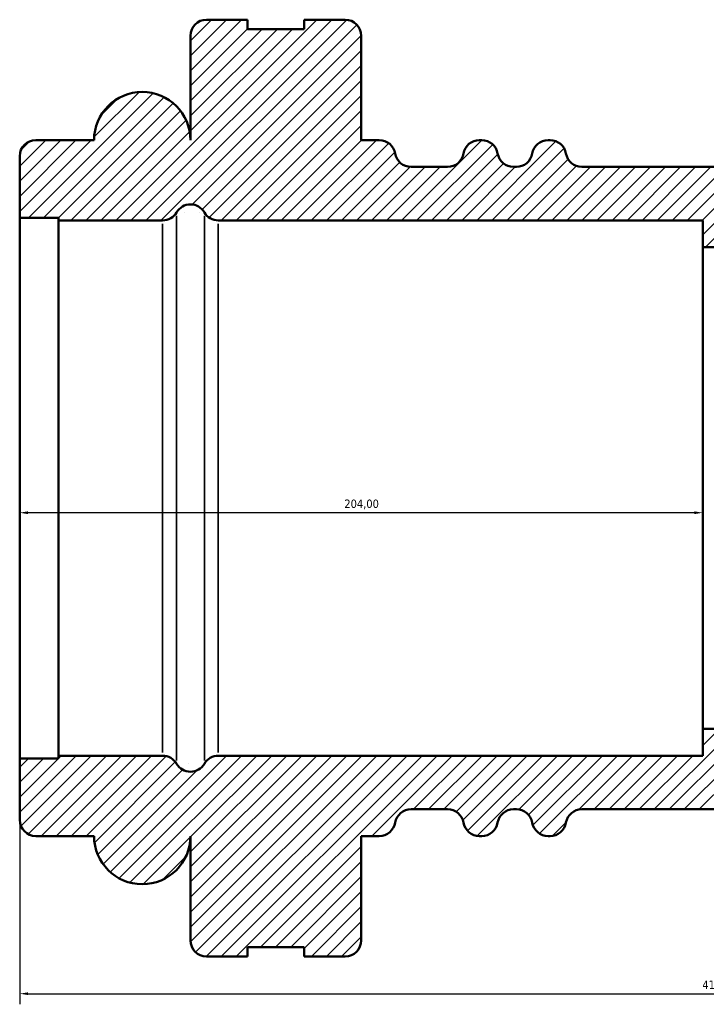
# Model space of a CAD drawing. Header units: millimetres. Extents: x -189 to 1463, y -170 to 1183.
# Tile 5 of 9: x -189 to 16, y 616 to 910. Entities that reach past the tile are written whole.
import ezdxf

# ---------------------------------------------------------------- set-up
doc = ezdxf.new("R2010")
doc.units = ezdxf.units.MM
for name, color, linetype, lineweight in [('Dimension (ISO)', 7, 'Continuous', 25), ('Hatch (ISO)', 7, 'Continuous', 18), ('Visible (ISO)', 7, 'Continuous', 50), ('Visible Narrow (ISO)', 7, 'Continuous', 35)]:
    doc.layers.add(name, color=color, linetype=linetype, lineweight=lineweight)
doc.styles.add('Note Text (ISO)', font='tahoma.ttf')
doc.dimstyles.new('Default (ISO)', dxfattribs={"dimtxt": 2.5, "dimasz": 2.5, "dimexe": 3.175, "dimexo": 0, "dimgap": 0.762, "dimtad": 1, "dimrnd": 1e-08, "dimzin": 0, "dimtxsty": 'Note Text (ISO)', "dimcen": 0.09, "dimdle": 10, "dimclrd": 256, "dimclre": 256, "dimclrt": 232, "dimazin": 0, "dimtfac": 1.40208, "dimtmove": 0, "dimatfit": 3, "dimfxl": 1, "dimtolj": 1, "dimtzin": 0, "dimlwd": -1, "dimlwe": -1, "dimarcsym": 0})

# ---------------------------------------------------------------- blocks, each defined once
blk = doc.blocks.new('*D10')
at = {"layer": 'Defpoints', "color": 0, "transparency": 16777216}
for p in [(-189, 770), (15, 770), (-189, 762.63)]:
    blk.add_point(p, dxfattribs=at)
at = {"layer": 'Dimension (ISO)', "transparency": 16777216}
blk.add_line((12.5, 762.63), (-186.5, 762.63), dxfattribs=at)
for points in [[(-186.5, 763.05), (-186.5, 762.22), (-189, 762.63)], [(12.5, 763.05), (12.5, 762.22), (15, 762.63)]]:
    blk.add_solid(points, dxfattribs=at)
at = {"layer": 'Dimension (ISO)', "color": 232, "true_color": 0xca0064, "transparency": 16777216, "insert": (-92.05, 766.57), "char_height": 2.5, "attachment_point": 1, "style": 'Note Text (ISO)'}
blk.add_mtext('\\A1;204,00', dxfattribs=at)
blk = doc.blocks.new('*D11')
at = {"layer": 'Defpoints', "color": 0, "transparency": 16777216}
for p in [(-189, 689.2), (229, 689.2), (229, 618.87)]:
    blk.add_point(p, dxfattribs=at)
at = {"layer": 'Dimension (ISO)', "transparency": 16777216}
for p, q in [((-189, 689.2), (-189, 615.7)), ((229, 689.2), (229, 615.7)), ((-186.5, 618.87), (226.5, 618.87))]:
    blk.add_line(p, q, dxfattribs=at)
for points in [[(-186.5, 619.29), (-186.5, 618.46), (-189, 618.87)], [(226.5, 619.29), (226.5, 618.46), (229, 618.87)]]:
    blk.add_solid(points, dxfattribs=at)
at = {"layer": 'Dimension (ISO)', "color": 232, "true_color": 0xca0064, "transparency": 16777216, "insert": (14.89, 622.81), "char_height": 2.5, "attachment_point": 1, "style": 'Note Text (ISO)'}
blk.add_mtext('\\A1;418,00', dxfattribs=at)

msp = doc.modelspace()

# ---------------------------------------------------------------- hatches: boundary and pattern name
at = {"layer": 'Hatch (ISO)'}
h = msp.add_hatch(dxfattribs=at)
h.set_pattern_fill('ANSI31', color=256, scale=25.4, style=0)
h.set_pattern_definition([(45, (0, 0), (-2.245064, 2.245064), [])])
edge = h.paths.add_edge_path()
edge.add_ellipse((173.2, 634.8), major_axis=(0, -4.8), ratio=1, start_angle=0, end_angle=90)
edge.add_line((178, 634.8), (178, 666))
edge.add_ellipse((192.4, 666), major_axis=(-14.4, 0), ratio=1, start_angle=0, end_angle=180)
edge.add_line((206.8, 666), (224.2, 666))
edge.add_ellipse((224.2, 670.8), major_axis=(0, -4.8), ratio=1, start_angle=0, end_angle=90)
edge.add_line((229, 670.8), (229, 689.2))
edge.add_line((229, 689.2), (217.45, 689.2))
edge.add_line((217.45, 689.2), (217.45, 690))
edge.add_line((217.45, 690), (186.314, 690))
edge.add_ellipse((186.314, 685.2), major_axis=(0, 4.8), ratio=1, start_angle=0, end_angle=60)
edge.add_ellipse((178, 690), major_axis=(4.157, -2.4), ratio=1, start_angle=240, end_angle=360, ccw=False)
edge.add_ellipse((169.686, 685.2), major_axis=(4.157, 2.4), ratio=1, start_angle=0, end_angle=60)
edge.add_line((169.686, 690), (25, 690))
edge.add_line((25, 690), (25, 698))
edge.add_line((25, 698), (15, 698))
edge.add_line((15, 698), (15, 690))
edge.add_line((15, 690), (-129.686, 690))
edge.add_ellipse((-129.686, 685.2), major_axis=(0, 4.8), ratio=1, start_angle=0, end_angle=60)
edge.add_ellipse((-138, 690), major_axis=(4.157, -2.4), ratio=1, start_angle=240, end_angle=360, ccw=False)
edge.add_ellipse((-146.314, 685.2), major_axis=(4.157, 2.4), ratio=1, start_angle=0, end_angle=60)
edge.add_line((-146.314, 690), (-177.45, 690))
edge.add_line((-177.45, 690), (-177.45, 689.2))
edge.add_line((-177.45, 689.2), (-189, 689.2))
edge.add_line((-189, 689.2), (-189, 670.8))
edge.add_ellipse((-184.2, 670.8), major_axis=(-4.8, 0), ratio=1, start_angle=0, end_angle=90)
edge.add_line((-184.2, 666), (-166.8, 666))
edge.add_ellipse((-152.4, 666), major_axis=(-14.4, 0), ratio=1, start_angle=0, end_angle=180)
edge.add_line((-138, 666), (-138, 634.8))
edge.add_ellipse((-133.2, 634.8), major_axis=(-4.8, 0), ratio=1, start_angle=0, end_angle=90)
edge.add_line((-133.2, 630), (-121, 630))
edge.add_line((-121, 630), (-121, 632.8))
edge.add_line((-121, 632.8), (-104, 632.8))
edge.add_line((-104, 632.8), (-104, 630))
edge.add_line((-104, 630), (-91.8, 630))
edge.add_ellipse((-91.8, 634.8), major_axis=(0, -4.8), ratio=1, start_angle=0, end_angle=90)
edge.add_line((-87, 634.8), (-87, 666))
edge.add_line((-87, 666), (-81.6, 666))
edge.add_ellipse((-81.6, 670.8), major_axis=(0, -4.8), ratio=1, start_angle=0, end_angle=80.40593)
edge.add_ellipse((-72.134, 669.2), major_axis=(-4.733, 0.8), ratio=1, start_angle=279.59407, end_angle=360, ccw=False)
edge.add_line((-72.134, 674), (-61.2, 674))
edge.add_ellipse((-61.2, 669.2), major_axis=(0, 4.8), ratio=1, start_angle=279.59407, end_angle=360, ccw=False)
edge.add_ellipse((-51.734, 670.8), major_axis=(-4.733, -0.8), ratio=1, start_angle=0, end_angle=80.40593)
edge.add_line((-51.734, 666), (-51, 666))
edge.add_ellipse((-51, 670.8), major_axis=(0, -4.8), ratio=1, start_angle=0, end_angle=80.40593)
edge.add_ellipse((-41.534, 669.2), major_axis=(-4.733, 0.8), ratio=1, start_angle=279.59407, end_angle=360, ccw=False)
edge.add_line((-41.534, 674), (-40.666, 674))
edge.add_ellipse((-40.666, 669.2), major_axis=(0, 4.8), ratio=1, start_angle=279.59407, end_angle=360, ccw=False)
edge.add_ellipse((-31.2, 670.8), major_axis=(-4.733, -0.8), ratio=1, start_angle=0, end_angle=80.40593)
edge.add_line((-31.2, 666), (-30.6, 666))
edge.add_ellipse((-30.6, 670.8), major_axis=(0, -4.8), ratio=1, start_angle=0, end_angle=80.40593)
edge.add_ellipse((-21.134, 669.2), major_axis=(-4.733, 0.8), ratio=1, start_angle=279.59407, end_angle=360, ccw=False)
edge.add_line((-21.134, 674), (61.134, 674))
edge.add_ellipse((61.134, 669.2), major_axis=(0, 4.8), ratio=1, start_angle=279.59407, end_angle=360, ccw=False)
edge.add_ellipse((70.6, 670.8), major_axis=(-4.733, -0.8), ratio=1, start_angle=0, end_angle=80.40593)
edge.add_line((70.6, 666), (71.2, 666))
edge.add_ellipse((71.2, 670.8), major_axis=(0, -4.8), ratio=1, start_angle=0, end_angle=80.40593)
edge.add_ellipse((80.666, 669.2), major_axis=(-4.733, 0.8), ratio=1, start_angle=279.59407, end_angle=360, ccw=False)
edge.add_line((80.666, 674), (81.534, 674))
edge.add_ellipse((81.534, 669.2), major_axis=(0, 4.8), ratio=1, start_angle=279.59407, end_angle=360, ccw=False)
edge.add_ellipse((91, 670.8), major_axis=(-4.733, -0.8), ratio=1, start_angle=0, end_angle=80.40593)
edge.add_line((91, 666), (91.734, 666))
edge.add_ellipse((91.734, 670.8), major_axis=(0, -4.8), ratio=1, start_angle=0, end_angle=80.40593)
edge.add_ellipse((101.2, 669.2), major_axis=(-4.733, 0.8), ratio=1, start_angle=279.59407, end_angle=360, ccw=False)
edge.add_line((101.2, 674), (112.134, 674))
edge.add_ellipse((112.134, 669.2), major_axis=(0, 4.8), ratio=1, start_angle=279.59407, end_angle=360, ccw=False)
edge.add_ellipse((121.6, 670.8), major_axis=(-4.733, -0.8), ratio=1, start_angle=0, end_angle=80.40593)
edge.add_line((121.6, 666), (127, 666))
edge.add_line((127, 666), (127, 634.8))
edge.add_ellipse((131.8, 634.8), major_axis=(-4.8, 0), ratio=1, start_angle=0, end_angle=90)
edge.add_line((131.8, 630), (144, 630))
edge.add_line((144, 630), (144, 632.8))
edge.add_line((144, 632.8), (161, 632.8))
edge.add_line((161, 632.8), (161, 630))
edge.add_line((161, 630), (173.2, 630))
edge = h.paths.add_edge_path()
edge.add_ellipse((173.2, 905.2), major_axis=(4.8, 0), ratio=1, start_angle=0, end_angle=90)
edge.add_line((173.2, 910), (161, 910))
edge.add_line((161, 910), (161, 907.2))
edge.add_line((161, 907.2), (144, 907.2))
edge.add_line((144, 907.2), (144, 910))
edge.add_line((144, 910), (131.8, 910))
edge.add_ellipse((131.8, 905.2), major_axis=(0, 4.8), ratio=1, start_angle=0, end_angle=90)
edge.add_line((127, 905.2), (127, 874))
edge.add_line((127, 874), (121.6, 874))
edge.add_ellipse((121.6, 869.2), major_axis=(0, 4.8), ratio=1, start_angle=0, end_angle=80.40593)
edge.add_ellipse((112.134, 870.8), major_axis=(4.733, -0.8), ratio=1, start_angle=279.59407, end_angle=360, ccw=False)
edge.add_line((112.134, 866), (101.2, 866))
edge.add_ellipse((101.2, 870.8), major_axis=(0, -4.8), ratio=1, start_angle=279.59407, end_angle=360, ccw=False)
edge.add_ellipse((91.734, 869.2), major_axis=(4.733, 0.8), ratio=1, start_angle=0, end_angle=80.40593)
edge.add_line((91.734, 874), (91, 874))
edge.add_ellipse((91, 869.2), major_axis=(0, 4.8), ratio=1, start_angle=0, end_angle=80.40593)
edge.add_ellipse((81.534, 870.8), major_axis=(4.733, -0.8), ratio=1, start_angle=279.59407, end_angle=360, ccw=False)
edge.add_line((81.534, 866), (80.666, 866))
edge.add_ellipse((80.666, 870.8), major_axis=(0, -4.8), ratio=1, start_angle=279.59407, end_angle=360, ccw=False)
edge.add_ellipse((71.2, 869.2), major_axis=(4.733, 0.8), ratio=1, start_angle=0, end_angle=80.40593)
edge.add_line((71.2, 874), (70.6, 874))
edge.add_ellipse((70.6, 869.2), major_axis=(0, 4.8), ratio=1, start_angle=0, end_angle=80.40593)
edge.add_ellipse((61.134, 870.8), major_axis=(4.733, -0.8), ratio=1, start_angle=279.59407, end_angle=360, ccw=False)
edge.add_line((61.134, 866), (-21.134, 866))
edge.add_ellipse((-21.134, 870.8), major_axis=(0, -4.8), ratio=1, start_angle=279.59407, end_angle=360, ccw=False)
edge.add_ellipse((-30.6, 869.2), major_axis=(4.733, 0.8), ratio=1, start_angle=0, end_angle=80.40593)
edge.add_line((-30.6, 874), (-31.2, 874))
edge.add_ellipse((-31.2, 869.2), major_axis=(0, 4.8), ratio=1, start_angle=0, end_angle=80.40593)
edge.add_ellipse((-40.666, 870.8), major_axis=(4.733, -0.8), ratio=1, start_angle=279.59407, end_angle=360, ccw=False)
edge.add_line((-40.666, 866), (-41.534, 866))
edge.add_ellipse((-41.534, 870.8), major_axis=(0, -4.8), ratio=1, start_angle=279.59407, end_angle=360, ccw=False)
edge.add_ellipse((-51, 869.2), major_axis=(4.733, 0.8), ratio=1, start_angle=0, end_angle=80.40593)
edge.add_line((-51, 874), (-51.734, 874))
edge.add_ellipse((-51.734, 869.2), major_axis=(0, 4.8), ratio=1, start_angle=0, end_angle=80.40593)
edge.add_ellipse((-61.2, 870.8), major_axis=(4.733, -0.8), ratio=1, start_angle=279.59407, end_angle=360, ccw=False)
edge.add_line((-61.2, 866), (-72.134, 866))
edge.add_ellipse((-72.134, 870.8), major_axis=(0, -4.8), ratio=1, start_angle=279.59407, end_angle=360, ccw=False)
edge.add_ellipse((-81.6, 869.2), major_axis=(4.733, 0.8), ratio=1, start_angle=0, end_angle=80.40593)
edge.add_line((-81.6, 874), (-87, 874))
edge.add_line((-87, 874), (-87, 905.2))
edge.add_ellipse((-91.8, 905.2), major_axis=(4.8, 0), ratio=1, start_angle=0, end_angle=90)
edge.add_line((-91.8, 910), (-104, 910))
edge.add_line((-104, 910), (-104, 907.2))
edge.add_line((-104, 907.2), (-121, 907.2))
edge.add_line((-121, 907.2), (-121, 910))
edge.add_line((-121, 910), (-133.2, 910))
edge.add_ellipse((-133.2, 905.2), major_axis=(0, 4.8), ratio=1, start_angle=0, end_angle=90)
edge.add_line((-138, 905.2), (-138, 874))
edge.add_ellipse((-152.4, 874), major_axis=(14.4, 0), ratio=1, start_angle=0, end_angle=180)
edge.add_line((-166.8, 874), (-184.2, 874))
edge.add_ellipse((-184.2, 869.2), major_axis=(0, 4.8), ratio=1, start_angle=0, end_angle=90)
edge.add_line((-189, 869.2), (-189, 850.8))
edge.add_line((-189, 850.8), (-177.45, 850.8))
edge.add_line((-177.45, 850.8), (-177.45, 850))
edge.add_line((-177.45, 850), (-146.314, 850))
edge.add_ellipse((-146.314, 854.8), major_axis=(0, -4.8), ratio=1, start_angle=0, end_angle=60)
edge.add_ellipse((-138, 850), major_axis=(-4.157, 2.4), ratio=1, start_angle=240, end_angle=360, ccw=False)
edge.add_ellipse((-129.686, 854.8), major_axis=(-4.157, -2.4), ratio=1, start_angle=0, end_angle=60)
edge.add_line((-129.686, 850), (15, 850))
edge.add_line((15, 850), (15, 842))
edge.add_line((15, 842), (25, 842))
edge.add_line((25, 842), (25, 850))
edge.add_line((25, 850), (169.686, 850))
edge.add_ellipse((169.686, 854.8), major_axis=(0, -4.8), ratio=1, start_angle=0, end_angle=60)
edge.add_ellipse((178, 850), major_axis=(-4.157, 2.4), ratio=1, start_angle=240, end_angle=360, ccw=False)
edge.add_ellipse((186.314, 854.8), major_axis=(-4.157, -2.4), ratio=1, start_angle=0, end_angle=60)
edge.add_line((186.314, 850), (217.45, 850))
edge.add_line((217.45, 850), (217.45, 850.8))
edge.add_line((217.45, 850.8), (229, 850.8))
edge.add_line((229, 850.8), (229, 869.2))
edge.add_ellipse((224.2, 869.2), major_axis=(4.8, 0), ratio=1, start_angle=0, end_angle=90)
edge.add_line((224.2, 874), (206.8, 874))
edge.add_ellipse((192.4, 874), major_axis=(14.4, 0), ratio=1, start_angle=0, end_angle=180)
edge.add_line((178, 874), (178, 905.2))

# ---------------------------------------------------------------- linework, layer by layer
at = {"layer": 'Visible (ISO)'}
for p, q in [((-121, 910), (-133.2, 910)), ((-121, 907.2), (-121, 910)), ((-91.8, 910), (-104, 910)), ((-104, 910), (-104, 907.2)), ((-104, 907.2), (-121, 907.2)), ((-138, 905.2), (-138, 874)), ((-87, 874), (-87, 905.2)), ((-166.8, 874), (-184.2, 874)), ((-81.6, 874), (-87, 874)), ((-51, 874), (-51.734, 874)), ((-30.6, 874), (-31.2, 874)), ((-189, 869.2), (-189, 850.8)), ((-61.2, 866), (-72.134, 866)), ((-40.666, 866), (-41.534, 866)), ((61.134, 866), (-21.134, 866)), ((-189, 850.8), (-177.45, 850.8)), ((-189, 689.2), (-189, 850.8)), ((-177.45, 850.8), (-177.45, 850)), ((-177.45, 850), (-146.314, 850)), ((-177.45, 850), (-177.45, 690)), ((-129.686, 850), (15, 850)), ((15, 850), (15, 842)), ((15, 842), (25, 842)), ((15, 698), (15, 842)), ((25, 698), (15, 698)), ((15, 698), (15, 690)), ((-177.45, 689.2), (-189, 689.2)), ((-189, 689.2), (-189, 670.8)), ((-146.314, 690), (-177.45, 690)), ((-177.45, 690), (-177.45, 689.2)), ((15, 690), (-129.686, 690)), ((-72.134, 674), (-61.2, 674)), ((-41.534, 674), (-40.666, 674)), ((-21.134, 674), (61.134, 674)), ((-184.2, 666), (-166.8, 666)), ((-138, 666), (-138, 634.8)), ((-87, 634.8), (-87, 666)), ((-87, 666), (-81.6, 666)), ((-51.734, 666), (-51, 666)), ((-31.2, 666), (-30.6, 666)), ((-121, 630), (-121, 632.8)), ((-121, 632.8), (-104, 632.8)), ((-104, 632.8), (-104, 630)), ((-133.2, 630), (-121, 630)), ((-104, 630), (-91.8, 630))]:
    msp.add_line(p, q, dxfattribs=at)
for centre, radius, start, end in [((-133.2, 905.2), 4.8, 90, 180), ((-91.8, 905.2), 4.8, 0, 90), ((-152.4, 874), 14.4, 0, 180), ((-184.2, 869.2), 4.8, 90, 180), ((-81.6, 869.2), 4.8, 9.59407, 90), ((-51.734, 869.2), 4.8, 90, 170.40593), ((-51, 869.2), 4.8, 9.59407, 90), ((-31.2, 869.2), 4.8, 90, 170.40593), ((-30.6, 869.2), 4.8, 9.59407, 90), ((-72.134, 870.8), 4.8, 189.59407, 270), ((-61.2, 870.8), 4.8, 270, 350.40593), ((-41.534, 870.8), 4.8, 189.59407, 270), ((-40.666, 870.8), 4.8, 270, 350.40593), ((-21.134, 870.8), 4.8, 189.59407, 270), ((-138, 850), 4.8, 30, 150), ((-146.314, 854.8), 4.8, 270, 330), ((-129.686, 854.8), 4.8, 210, 270), ((-146.314, 685.2), 4.8, 30, 90), ((-129.686, 685.2), 4.8, 90, 150), ((-138, 690), 4.8, 210, 330), ((-72.134, 669.2), 4.8, 90, 170.40593), ((-61.2, 669.2), 4.8, 9.59407, 90), ((-41.534, 669.2), 4.8, 90, 170.40593), ((-40.666, 669.2), 4.8, 9.59407, 90), ((-21.134, 669.2), 4.8, 90, 170.40593), ((-184.2, 670.8), 4.8, 180, 270), ((-81.6, 670.8), 4.8, 270, 350.40593), ((-51.734, 670.8), 4.8, 189.59407, 270), ((-51, 670.8), 4.8, 270, 350.40593), ((-31.2, 670.8), 4.8, 189.59407, 270), ((-30.6, 670.8), 4.8, 270, 350.40593), ((-152.4, 666), 14.4, 180, 0), ((-133.2, 634.8), 4.8, 180, 270), ((-91.8, 634.8), 4.8, 270, 0)]:
    msp.add_arc(centre, radius, start, end, dxfattribs=at)
at = {"layer": 'Visible Narrow (ISO)'}
for p, q in [((-142.157, 688.614), (-142.157, 851.386)), ((-133.843, 851.386), (-133.843, 688.614)), ((-146.314, 849.015), (-146.314, 690.985)), ((-129.686, 690.985), (-129.686, 849.015))]:
    msp.add_line(p, q, dxfattribs=at)

# ---------------------------------------------------------------- dimensions: what is measured, and where the dimension line sits
at = {"layer": 'Dimension (ISO)'}
for base, p1, p2, override, picture, middle in [((-189, 762.635), (15, 770), (-189, 770), {"dimdec": 2, "dimse1": 1, "dimse2": 1, "dimtp": 0, "dimtm": 0, "dimtdec": 2, "dimtofl": 0, "dimatfit": 1}, '*D10', (-87, 762.635)), ((229, 618.873), (-189, 689.2), (229, 689.2), {"dimdec": 2, "dimtp": 0, "dimtm": 0, "dimtdec": 2, "dimtofl": 0, "dimatfit": 1}, '*D11', (20, 618.873))]:
    dim = msp.add_linear_dim(base=base, p1=p1, p2=p2, angle=180, dimstyle='Default (ISO)', override=override, dxfattribs=at)
    dim.commit()
    dim.dimension.update_dxf_attribs({"geometry": picture, "text_midpoint": middle, "dimtype": 160})

doc.saveas('drawing.dxf')
